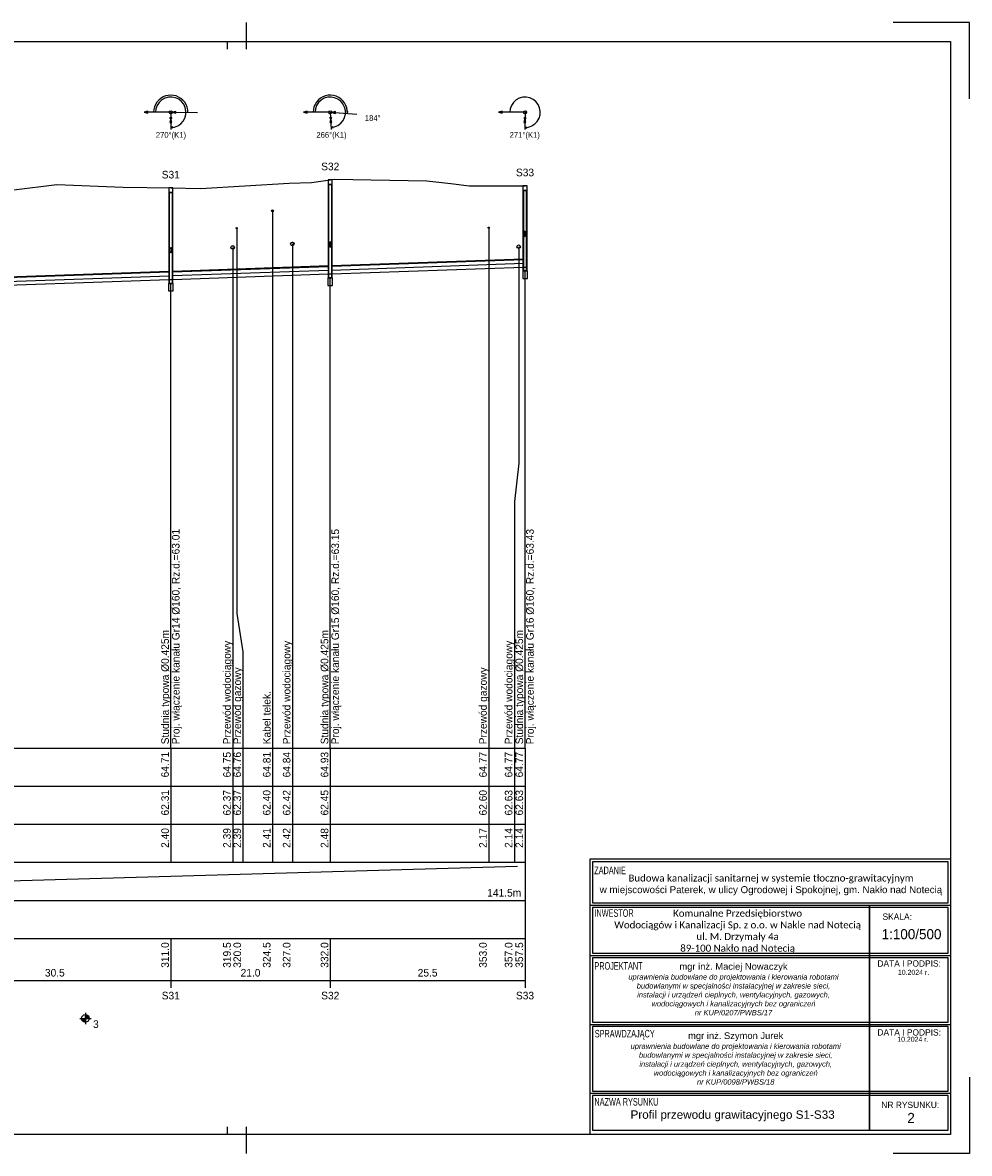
# Model space of a CAD drawing. Header units: metres. Extents: x 2733 to 3788, y -1659 to 878.
# Tile 21 of 23: x 3455 to 3703, y 180 to 477. Entities that reach past the tile are written whole.
import ezdxf
from ezdxf.enums import TextEntityAlignment as Align

# ---------------------------------------------------------------- set-up
doc = ezdxf.new("R2010")
doc.units = ezdxf.units.M
doc.header["$LTSCALE"] = 0.2
doc.layers.get('0').update_dxf_attribs({"color": 8, "linetype": 'CONTINUOUS'})
for name, color, linetype, lineweight in [('IS_tab', 254, 'CONTINUOUS', 18), ('M_Ramki do druku', 7, 'CONTINUOUS', 25), ('M_Ramki rysunków', 2, 'CONTINUOUS', 25)]:
    doc.layers.add(name, color=color, linetype=linetype, lineweight=lineweight)
for name, color, linetype in [('M_Ramki markery', 1, 'CONTINUOUS'), ('M_Ramki znaczniki', 6, 'CONTINUOUS'), ('SJ_14_Krawędzie', 7, 'CONTINUOUS'), ('SJ_15_Linie_tab', 7, 'CONTINUOUS'), ('SJ_16_Liczby', 7, 'CONTINUOUS'), ('SJ_19_Opis_Pz', 7, 'CONTINUOUS'), ('SJ_21_Opis_wl', 7, 'CONTINUOUS'), ('SJ_23_Opis_uzbr', 7, 'CONTINUOUS'), ('SJ_25_Linie_opi', 7, 'CONTINUOUS'), ('SJ_27_Wymiary', 7, 'CONTINUOUS'), ('SJ_2_Teren_istn', 3, 'CONTINUOUS'), ('SJ_5_Węzły', 7, 'CONTINUOUS'), ('SJ_8_KS_GRAWITA', 7, 'CONTINUOUS'), ('SJ_9_Uzbr__podz', 7, 'CONTINUOUS')]:
    doc.layers.add(name, color=color, linetype=linetype)
doc.styles.add('MCAD_TS', font='GENISO.SHX', dxfattribs={"width": 0.8, "oblique": 15})
doc.styles.add('OPISOWY', font='GOTHIC.TTF')
doc.styles.add('tab_0.75', font='txt', dxfattribs={"height": 0.75})
doc.styles.add('tab_0.90 0.7', font='txt', dxfattribs={"width": 0.7, "height": 0.9})
doc.styles.add('tab_1.00', font='arial.ttf', dxfattribs={"height": 1})
doc.styles.add('tab_1.20', font='txt', dxfattribs={"height": 1.2})

# ---------------------------------------------------------------- blocks, each defined once
blk = doc.blocks.new('Znacznik_narozny_v2')
at = {"layer": 'M_Ramki znaczniki'}
blk.add_lwpolyline([(0, -20), (0, 0), (20, 0)], dxfattribs=at)
blk = doc.blocks.new('*U66')
at = {"layer": 'M_Ramki do druku'}
for p, q in [((760, 297), (760, 292)), ((760, 5), (760, 0))]:
    blk.add_line(p, q, dxfattribs=at)
at = {"layer": 'M_Ramki markery'}
for p, q in [((755, 292), (755, 290)), ((760, 292), (760, 290)), ((755, 7), (755, 5)), ((760, 7), (760, 5))]:
    blk.add_line(p, q, dxfattribs=at)
at = {"layer": 'M_Ramki rysunków', "color": 0, "linetype": 'ByBlock', "lineweight": -2}
blk.add_lwpolyline([(15, 5), (15, 292), (945, 292), (945, 5)], close=True, dxfattribs=at)
at = {"layer": 'M_Ramki znaczniki', "xscale": -1}
blk.add_blockref('Znacznik_narozny_v2', (950, 297), dxfattribs=at)
at = {"layer": 'M_Ramki znaczniki', "rotation": 180}
blk.add_blockref('Znacznik_narozny_v2', (950, 0), dxfattribs=at)
at = {"layer": 'M_Ramki do druku', "style": 'MCAD_TS', "width": 0.8}
for tag, p in [('KOMENTARZ', (6.54, 30.57)), ('RYSUNEK', (10.28, 30.57)), ('DATA', (14.02, 30.57))]:
    blk.add_attdef(tag, p, '', height=2, rotation=90, dxfattribs=at)

msp = doc.modelspace()

# ---------------------------------------------------------------- linework, layer by layer
at = {"color": 7, "linetype": 'ByBlock'}
for p, q in [((3603.85, 257.9), (3698.45, 257.9)), ((3603.85, 185.49), (3603.85, 257.9)), ((3603.85, 257.9), (3698.45, 257.9)), ((3698.45, 257.9), (3698.45, 185.49)), ((3603.85, 245.71), (3698.45, 245.71)), ((3603.85, 232.51), (3698.45, 232.51)), ((3603.85, 214.37), (3698.45, 214.37)), ((3603.85, 196.28), (3698.45, 196.28)), ((3603.85, 196.28), (3698.45, 196.28)), ((3698.45, 185.49), (3603.85, 185.49))]:
    msp.add_line(p, q, dxfattribs=at)
for points in [[(3604.4, 246.33), (3697.9, 246.33), (3697.9, 257.06), (3604.4, 257.06)], [(3604.4, 233.06), (3697.9, 233.06), (3697.9, 245.1), (3604.4, 245.1)], [(3677.23, 186.55), (3677.23, 186.55), (3677.23, 245.71), (3677.23, 245.71)], [(3604.4, 214.93), (3697.9, 214.93), (3697.9, 231.89), (3604.4, 231.89)], [(3604.4, 196.83), (3697.9, 196.83), (3697.9, 213.78), (3604.4, 213.78)], [(3604.4, 186.55), (3697.9, 186.55), (3697.9, 195.73), (3604.4, 195.73)]]:
    msp.add_lwpolyline(points, close=True, dxfattribs=at)
at = {"layer": 'SJ_14_Krawędzie'}
for p, q in [((3535.97, 412.51), (3586.29, 414.27)), ((3433.16, 408.91), (3493.24, 411.01)), ((3494.09, 411.04), (3535.12, 412.48))]:
    msp.add_line(p, q, dxfattribs=at)
at = {"layer": 'SJ_15_Linie_tab'}
for p, q in [((2871.24, 286.94), (3586.71, 286.94)), ((3493.66, 286.94), (3493.66, 256.94)), ((3509.92, 286.94), (3509.92, 276.94)), ((3512.62, 286.94), (3512.62, 276.94)), ((3520.36, 286.94), (3520.36, 276.94)), ((3525.6, 286.94), (3525.6, 276.94)), ((3535.55, 286.94), (3535.55, 256.94)), ((3577.17, 286.94), (3577.17, 276.94)), ((3583.91, 286.94), (3583.91, 276.94)), ((3586.71, 286.94), (3586.71, 256.94)), ((3586.71, 286.94), (3586.71, 225.94)), ((2871.24, 276.94), (3586.71, 276.94)), ((3509.92, 276.94), (3509.92, 266.94)), ((3512.62, 276.94), (3512.62, 266.94)), ((3520.36, 276.94), (3520.36, 266.94)), ((3525.6, 276.94), (3525.6, 266.94)), ((3577.17, 276.94), (3577.17, 266.94)), ((3583.91, 276.94), (3583.91, 266.94)), ((2871.24, 266.94), (3586.71, 266.94)), ((3509.92, 266.94), (3509.92, 256.94)), ((3512.62, 266.94), (3512.62, 256.94)), ((3520.36, 266.94), (3520.36, 256.94)), ((3525.6, 266.94), (3525.6, 256.94)), ((3577.17, 266.94), (3577.17, 256.94)), ((3583.91, 266.94), (3583.91, 256.94)), ((2871.24, 256.94), (3586.71, 256.94)), ((3306.06, 247.94), (3584.71, 255.94)), ((3586.71, 256.94), (3586.71, 246.94)), ((2871.24, 246.94), (3586.71, 246.94)), ((3586.71, 246.94), (3586.71, 236.94)), ((2871.24, 236.94), (3586.71, 236.94)), ((3493.66, 236.94), (3493.66, 223.94)), ((3535.55, 236.94), (3535.55, 223.94)), ((3586.71, 236.94), (3586.71, 223.94)), ((2871.24, 225.94), (3586.71, 225.94))]:
    msp.add_line(p, q, dxfattribs=at)
for points in [[(3535.55, 286.94), (3535.55, 410.48)], [(3586.71, 286.94), (3586.71, 412.27)], [(3493.66, 286.94), (3493.66, 409.01)]]:
    msp.add_lwpolyline(points, dxfattribs=at)
at = {"layer": 'SJ_16_Liczby'}
for p, q in [((3470.81, 215.04), (3471.68, 216.84)), ((3470.87, 215.02), (3471.62, 216.87)), ((3470.93, 214.99), (3471.55, 216.89)), ((3471, 214.97), (3471.49, 216.91)), ((3471.07, 214.96), (3471.42, 216.93)), ((3471.14, 214.95), (3471.35, 216.94)), ((3471.21, 214.94), (3471.28, 216.94)), ((3471.24, 217.44), (3471.24, 214.44)), ((3469.74, 215.94), (3472.74, 215.94)), ((3470.25, 215.8), (3472.23, 216.08)), ((3470.25, 215.87), (3472.24, 216.01)), ((3470.27, 215.74), (3472.22, 216.15)), ((3470.28, 215.67), (3472.21, 216.22)), ((3470.3, 215.6), (3472.18, 216.29)), ((3470.33, 215.54), (3472.16, 216.35)), ((3470.36, 215.47), (3472.13, 216.41)), ((3470.4, 215.41), (3472.09, 216.47)), ((3470.43, 215.36), (3472.05, 216.53)), ((3470.48, 215.3), (3472.01, 216.59)), ((3470.52, 215.25), (3471.96, 216.64)), ((3470.57, 215.2), (3471.91, 216.69)), ((3470.63, 215.16), (3471.86, 216.73)), ((3470.68, 215.11), (3471.8, 216.77)), ((3470.74, 215.08), (3471.74, 216.81))]:
    msp.add_line(p, q, dxfattribs=at)
msp.add_circle((3471.24, 215.94), 1, dxfattribs=at)
at = {"layer": 'SJ_21_Opis_wl'}
for centre, major_axis in [((3586.71, 422.01), (0, -0.8)), ((3586.71, 422.01), (0, -0.727)), ((3535.55, 419.22), (0, -0.8)), ((3535.55, 419.22), (0, -0.727)), ((3493.66, 417.75), (0, -0.8)), ((3493.66, 417.75), (0, -0.727))]:
    msp.add_ellipse(centre, major_axis=major_axis, ratio=0.2, dxfattribs=at)
at = {"layer": 'SJ_25_Linie_opi'}
for p, q in [((3520.36, 428.08), (3520.36, 286.94)), ((3577.17, 423.64), (3577.17, 286.94)), ((3525.6, 419.37), (3525.6, 286.94)), ((3509.92, 418.45), (3509.92, 286.94))]:
    msp.add_line(p, q, dxfattribs=at)
for points in [[(3510.97, 423.51), (3510.97, 322.26), (3512.62, 312.26), (3512.62, 286.94)], [(3585.06, 418.64), (3585.06, 361.74), (3583.91, 351.74), (3583.91, 286.94)]]:
    msp.add_lwpolyline(points, dxfattribs=at)
at = {"layer": 'SJ_27_Wymiary'}
for p, q in [((3493.66, 453.94), (3486.66, 453.94)), ((3493.66, 453.94), (3493.69, 449.44)), ((3493.66, 453.94), (3500.66, 453.91)), ((3535.55, 453.94), (3528.55, 453.94)), ((3535.55, 453.94), (3535.83, 449.45)), ((3535.55, 453.94), (3542.53, 453.47)), ((3586.71, 453.94), (3579.71, 453.94)), ((3586.71, 453.94), (3586.66, 449.44))]:
    msp.add_line(p, q, dxfattribs=at)
for points in [[(3498.16, 453.92), (3498.11, 454.62), (3497.95, 455.31), (3497.68, 455.97), (3497.32, 456.57), (3496.86, 457.11), (3496.32, 457.57), (3495.72, 457.95), (3495.07, 458.22), (3494.38, 458.39), (3493.68, 458.44), (3492.97, 458.39), (3492.28, 458.23), (3491.63, 457.96), (3491.02, 457.59), (3490.49, 457.13), (3490.03, 456.59), (3489.66, 455.99), (3489.38, 455.34), (3489.22, 454.65), (3489.16, 453.94)], [(3493.69, 449.94), (3494.62, 450.06), (3495.5, 450.39), (3496.28, 450.92), (3496.91, 451.61), (3497.37, 452.43), (3497.62, 453.33), (3497.65, 454.27), (3497.46, 455.19), (3497.07, 456.04), (3496.48, 456.78), (3495.74, 457.36), (3494.89, 457.75), (3493.97, 457.93), (3493.03, 457.89), (3492.13, 457.64), (3491.31, 457.18), (3490.62, 456.54), (3490.1, 455.76), (3489.77, 454.88), (3489.66, 453.94)], [(3540.04, 453.64), (3540.03, 454.36), (3539.91, 455.07), (3539.67, 455.75), (3539.33, 456.39), (3538.89, 456.96), (3538.36, 457.46), (3537.77, 457.86), (3537.11, 458.16), (3536.42, 458.36), (3535.7, 458.44), (3534.98, 458.41), (3534.27, 458.26), (3533.6, 458), (3532.98, 457.64), (3532.42, 457.18), (3531.94, 456.64), (3531.56, 456.03), (3531.28, 455.36), (3531.11, 454.66), (3531.05, 453.94)], [(3535.8, 449.95), (3536.71, 450.12), (3537.56, 450.49), (3538.31, 451.04), (3538.9, 451.76), (3539.31, 452.59), (3539.52, 453.49), (3539.52, 454.42), (3539.3, 455.32), (3538.89, 456.15), (3538.29, 456.86), (3537.54, 457.41), (3536.69, 457.78), (3535.78, 457.94), (3534.85, 457.88), (3533.96, 457.61), (3533.16, 457.15), (3532.48, 456.51), (3531.97, 455.74), (3531.66, 454.86), (3531.55, 453.94)], [(3586.67, 449.94), (3587.6, 450.04), (3588.49, 450.36), (3589.28, 450.88), (3589.93, 451.56), (3590.4, 452.38), (3590.66, 453.28), (3590.7, 454.23), (3590.53, 455.15), (3590.14, 456.01), (3589.56, 456.75), (3588.82, 457.34), (3587.97, 457.74), (3587.05, 457.93), (3586.1, 457.9), (3585.19, 457.64), (3584.37, 457.18), (3583.68, 456.55), (3583.15, 455.76), (3582.83, 454.88), (3582.71, 453.94)]]:
    msp.add_lwpolyline(points, dxfattribs=at)
for points in [[(3486.66, 453.94), (3487.63, 453.68), (3487.63, 454.2)], [(3493.67, 452.24), (3493.42, 451.28), (3493.94, 451.28)], [(3494.06, 453.94), (3495.03, 453.68), (3495.03, 454.19)], [(3528.55, 453.94), (3529.52, 453.68), (3529.52, 454.2)], [(3535.66, 452.25), (3535.46, 451.27), (3535.98, 451.3)], [(3535.95, 453.92), (3536.89, 453.59), (3536.93, 454.11)], [(3540.04, 453.64), (3540.2, 454.11), (3539.94, 454.13)], [(3579.71, 453.94), (3580.68, 453.68), (3580.68, 454.2)], [(3586.69, 452.24), (3586.42, 451.28), (3586.94, 451.27)], [(3493.69, 449.94), (3494.17, 449.82), (3494.17, 450.08)], [(3535.8, 449.95), (3536.29, 449.85), (3536.27, 450.11)], [(3586.67, 449.94), (3587.15, 449.81), (3587.15, 450.07)]]:
    msp.add_lwpolyline(points, close=True, dxfattribs=at)
for centre, radius in [((3493.66, 453.94), 0.4), ((3493.67, 452.44), 0.2), ((3535.55, 453.94), 0.4), ((3535.64, 452.45), 0.2), ((3586.71, 453.94), 0.4), ((3586.7, 452.44), 0.2)]:
    msp.add_circle(centre, radius, dxfattribs=at)
at = {"layer": 'SJ_2_Teren_istn'}
msp.add_lwpolyline([(3452.42, 433.54), (3463.74, 434.94), (3481.11, 434.24), (3493.66, 434.06), (3501.48, 433.94), (3524.8, 435.34), (3530.59, 435.54), (3535.55, 436.21), (3536.55, 436.34), (3560.93, 435.94), (3567.24, 435.24), (3572.07, 434.64), (3586.71, 434.64)], dxfattribs=at)
at = {"layer": 'SJ_5_Węzły'}
for points in [[(3493.13, 432.86), (3494.19, 432.86), (3494.19, 434.06), (3493.13, 434.06)], [(3535.02, 435.01), (3536.08, 435.01), (3536.08, 436.21), (3535.02, 436.21)], [(3535.02, 410.48), (3536.08, 410.48), (3536.08, 435.01), (3535.02, 435.01)], [(3535.12, 410.48), (3535.97, 410.48), (3535.97, 435.01), (3535.12, 435.01)], [(3586.18, 433.44), (3587.25, 433.44), (3587.25, 434.64), (3586.18, 434.64)], [(3493.13, 409.01), (3494.19, 409.01), (3494.19, 432.86), (3493.13, 432.86)], [(3493.24, 409.01), (3494.09, 409.01), (3494.09, 432.86), (3493.24, 432.86)], [(3586.18, 412.27), (3587.25, 412.27), (3587.25, 433.44), (3586.18, 433.44)], [(3586.29, 412.27), (3587.14, 412.27), (3587.14, 433.44), (3586.29, 433.44)], [(3586.71, 412.27), (3586.29, 412.27), (3586.29, 413.27), (3586.71, 413.28), (3587.14, 413.28), (3587.14, 412.27)], [(3493.66, 409.01), (3493.24, 409.01), (3493.24, 410.01), (3493.66, 410.02), (3494.09, 410.04), (3494.09, 409.01)], [(3534.94, 408.48), (3536.16, 408.48), (3536.16, 410.48), (3534.94, 410.48)], [(3535.55, 410.48), (3535.12, 410.48), (3535.12, 411.48), (3535.55, 411.49), (3535.97, 411.51), (3535.97, 410.48)], [(3586.1, 410.27), (3587.33, 410.27), (3587.33, 412.27), (3586.1, 412.27)], [(3493.05, 407.01), (3494.28, 407.01), (3494.28, 409.01), (3493.05, 409.01)]]:
    msp.add_lwpolyline(points, close=True, dxfattribs=at)
at = {"layer": 'SJ_8_KS_GRAWITA'}
for points in [[(3494.09, 412.04), (3535.12, 413.48), (3535.12, 413.58), (3494.09, 412.14)], [(3535.97, 413.51), (3586.29, 415.27), (3586.29, 415.37), (3535.97, 413.61)], [(3535.97, 411.51), (3586.29, 413.27), (3586.29, 413.17), (3535.97, 411.41)], [(3433.16, 409.91), (3493.24, 412.01), (3493.24, 412.11), (3433.16, 410.01)], [(3433.16, 407.91), (3493.24, 410.01), (3493.24, 409.91), (3433.16, 407.81)], [(3494.09, 410.04), (3535.12, 411.48), (3535.12, 411.38), (3494.09, 409.94)]]:
    msp.add_lwpolyline(points, close=True, dxfattribs=at)
at = {"layer": 'SJ_9_Uzbr__podz'}
for centre, radius in [((3520.36, 428.08), 0.25), ((3510.97, 423.51), 0.168), ((3510.97, 423.51), 0.16), ((3577.17, 423.64), 0.168), ((3577.17, 423.64), 0.16), ((3509.92, 418.45), 0.472), ((3509.92, 418.45), 0.45), ((3525.6, 419.37), 0.472), ((3525.6, 419.37), 0.45), ((3585.06, 418.64), 0.472), ((3585.06, 418.64), 0.45)]:
    msp.add_circle(centre, radius, dxfattribs=at)

# ---------------------------------------------------------------- block references
at = {"layer": 'M_Ramki do druku'}
msp.add_blockref('*U66', (2753.45, 180.49), dxfattribs=at)

# ---------------------------------------------------------------- texts
at = {"layer": 'IS_tab', "color": 7, "style": 'tab_0.90 0.7', "width": 0.7}
for s, p in [('ZADANIE', (3604.9, 255.81)), ('INWESTOR', (3604.95, 244.61)), ('PROJEKTANT', (3604.95, 230.72)), ('SPRAWDZAJĄCY', (3605.04, 212.93)), ('NAZWA RYSUNKU', (3604.95, 195.03))]:
    msp.add_text(s, height=1.98, dxfattribs=at).set_placement(p, align=Align.TOP_LEFT)
at = {"layer": 'IS_tab', "color": 7, "style": 'tab_0.75'}
for s, p in [('SKALA:', (3680.63, 243.5)), ('DATA I PODPIS:', (3679.29, 231.19)), ('DATA I PODPIS:', (3679.3, 213.09)), ('NR RYSUNKU:', (3680.32, 194.06))]:
    msp.add_text(s, height=1.65, dxfattribs=at).set_placement(p, align=Align.TOP_LEFT)
at = {"layer": 'IS_tab', "color": 7, "style": 'tab_1.20'}
for s, height, p in [('1:100/500', 2.64, (3688.25, 238.07)), ('10.2024 r.', 1.32, (3688.78, 228.05)), ('10.2024 r.', 1.32, (3688.61, 210.47)), ('2', 2.64, (3688.13, 189.81))]:
    msp.add_text(s, height=height, dxfattribs=at).set_placement(p, align=Align.MIDDLE_CENTER)
at = {"layer": 'IS_tab', "color": 7, "char_height": 1.8334, "width": 149.5985, "attachment_point": 5, "line_spacing_factor": 1.2, "style": 'tab_1.00'}
for s, insert in [('\\pxsm1,qc;{\\fCalibri|b0|i0|c238|p39;Budowa kanalizacji sanitarnej w systemie tłoczno-grawitacyjnym\\P}w miejscowości Paterek, w ulicy Ogrodowej i Spokojnej, gm. Nakło nad Notecią', (3651.32, 251.01)), ('\\pxsm1,qc;{\\fCalibri|b0|i0|c238|p39;Komunalne Przedsiębiorstwo \\PWodociągów i Kanalizacji Sp. z o.o. w Nakle nad Notecią\\Pul. M. Drzymały 4a\\P89-100 Nakło nad Notecią}', (3642.56, 238.75))]:
    msp.add_mtext(s, dxfattribs=dict(at, insert=insert))
at = {"layer": 'IS_tab', "color": 7, "attachment_point": 5, "style": 'tab_1.00'}
for s, insert, char_height, width in [('mgr inż. Maciej Nowaczyk\\P{\\fArial|b0|i1|c238|p34;\\H0.8x;uprawnienia budowlane do projektowania i kierowania robotami budowlanymi w specjalności instalacyjnej w zakresie sieci,\\Pinstalacji i urządzeń cieplnych, wentylacyjnych, gazowych,\\Pwodociągowych i kanalizacyjnych bez ograniczeń\\Pnr KUP/0207/PWBS/17}', (3641.48, 223.61), 1.75998, 63.7387), ('mgr inż. Szymon Jurek\\P{\\fArial|b0|i1|c238|p34;\\H0.8x;uprawnienia budowlane do projektowania i kierowania robotami budowlanymi w specjalności instalacyjnej w zakresie sieci,\\Pinstalacji i urządzeń cieplnych, wentylacyjnych, gazowych,\\Pwodociągowych i kanalizacyjnych bez ograniczeń\\Pnr KUP/0098/PWBS/18}', (3642.06, 205.42), 1.75998, 63.7387), ('{\\fArial|b0|i0|c238|p0;Profil przewodu grawitacyjnego S1-S33}', (3641.25, 190.35), 2.2, 149.5985)]:
    msp.add_mtext(s, dxfattribs=dict(at, insert=insert, char_height=char_height, width=width))
at = {"layer": 'SJ_16_Liczby', "style": 'OPISOWY'}
for s, height, p in [('184%%D', 1.5, (3546.72, 451.69)), ('270%%D(K1)', 1.5, (3493.7, 447.24)), ('266%%D(K1)', 1.5, (3535.88, 447.25)), ('271%%D(K1)', 1.5, (3586.65, 447.24)), ('S32', 2, (3535.55, 438.71)), ('S31', 2, (3493.66, 436.56)), ('S33', 2, (3586.71, 437.14)), ('30.5', 2, (3463.2, 226.94)), ('21.0', 2, (3514.61, 226.94)), ('25.5', 2, (3561.13, 226.94)), ('S31', 2, (3493.66, 220.94)), ('S32', 2, (3535.55, 220.94)), ('S33', 2, (3586.71, 220.94))]:
    msp.add_text(s, height=height, dxfattribs=at).set_placement(p, align=Align.CENTER)
for s, p in [('64.71', (3493.16, 285.94)), ('64.75', (3509.42, 285.94)), ('64.76', (3512.12, 285.94)), ('64.81', (3519.86, 285.94)), ('64.84', (3525.1, 285.94)), ('64.93', (3535.05, 285.94)), ('64.77', (3576.67, 285.94)), ('64.77', (3583.41, 285.94)), ('64.77', (3586.21, 285.94)), ('62.31', (3493.16, 275.94)), ('62.37', (3509.42, 275.94)), ('62.37', (3512.12, 275.94)), ('62.40', (3519.86, 275.94)), ('62.42', (3525.1, 275.94)), ('62.45', (3535.05, 275.94)), ('62.60', (3576.67, 275.94)), ('62.63', (3583.41, 275.94)), ('62.63', (3586.21, 275.94)), ('2.40', (3493.16, 265.94)), ('2.39', (3509.42, 265.94)), ('2.39', (3512.12, 265.94)), ('2.41', (3519.86, 265.94)), ('2.42', (3525.1, 265.94)), ('2.48', (3535.05, 265.94)), ('2.17', (3576.67, 265.94)), ('2.14', (3583.41, 265.94)), ('2.14', (3586.21, 265.94)), ('311.0', (3493.16, 235.94)), ('319.5', (3509.42, 235.94)), ('320.0', (3512.12, 235.94)), ('324.5', (3519.86, 235.94)), ('327.0', (3525.1, 235.94)), ('332.0', (3535.05, 235.94)), ('353.0', (3576.67, 235.94)), ('357.0', (3583.41, 235.94)), ('357.5', (3586.21, 235.94))]:
    msp.add_text(s, height=2, rotation=90, dxfattribs=at).set_placement(p, align=Align.RIGHT)
msp.add_text('141.5m', height=2, dxfattribs=at).set_placement((3585.71, 247.94), align=Align.RIGHT)
msp.add_text('3', height=2, dxfattribs=at).set_placement((3473.24, 213.44))
at = {"layer": 'SJ_19_Opis_Pz', "style": 'OPISOWY'}
for p in [(3493.16, 287.94), (3535.05, 287.94), (3586.21, 287.94)]:
    msp.add_text('Studnia typowa %%C0.425m', height=2, rotation=90, dxfattribs=at).set_placement(p)
at = {"layer": 'SJ_21_Opis_wl', "style": 'OPISOWY'}
for s, p in [('Proj. włączenie kanału Gr14 %%C160, Rz.d.=63.01', (3495.96, 287.94)), ('Proj. włączenie kanału Gr15 %%C160, Rz.d.=63.15', (3537.85, 287.94)), ('Proj. włączenie kanału Gr16 %%C160, Rz.d.=63.43', (3589.01, 287.94))]:
    msp.add_text(s, height=2, rotation=90, dxfattribs=at).set_placement(p)
at = {"layer": 'SJ_23_Opis_uzbr', "style": 'OPISOWY'}
for s, p in [('Przewód wodociągowy', (3509.42, 287.94)), ('Przewód wodociągowy', (3525.1, 287.94)), ('Przewód wodociągowy', (3583.41, 287.94)), ('Przewód gazowy', (3512.12, 287.94)), ('Przewód gazowy', (3576.67, 287.94)), ('Kabel telek.', (3519.86, 287.94))]:
    msp.add_text(s, height=2, rotation=90, dxfattribs=at).set_placement(p)

doc.saveas('drawing.dxf')
